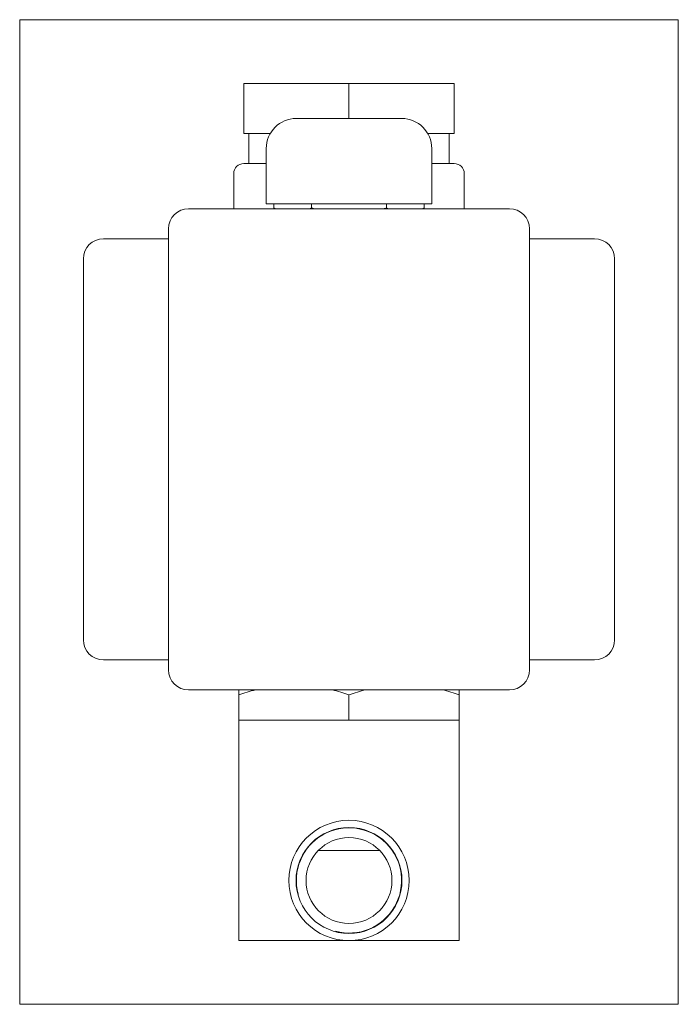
# Model space of a CAD drawing. Extents: x 67.8 to 133.5, y 25.7 to 123.9.
import ezdxf
from ezdxf.xclip import XClip

# ---------------------------------------------------------------- set-up
doc = ezdxf.new("R2010")
doc.units = 0
doc.header["$LTSCALE"] = 25.4
doc.header["$MEASUREMENT"] = 0
doc.header["$XCLIPFRAME"] = 2
doc.layers.get('0').update_dxf_attribs({"linetype": 'CONTINUOUS'})
for name, color, linetype in [('CEWKA_UMO', 7, 'CONTINUOUS'), ('N_006M8', 7, 'CONTINUOUS'), ('OSŁONA_NA_NAKRĘT', 7, 'CONTINUOUS'), ('WB_141_01_00_002', 7, 'CONTINUOUS'), ('WB_141_01_01', 7, 'CONTINUOUS')]:
    doc.layers.add(name, color=color, linetype=linetype)

# ---------------------------------------------------------------- blocks, each defined once
blk = doc.blocks.new('SE1')
at = {"layer": 'CEWKA_UMO', "color": 7, "linetype": 'CONTINUOUS', "lineweight": 0}
for p, q in [((90.145, 117.542), (90.145, 112.542)), ((90.145, 117.542), (100.645, 117.542)), ((100.645, 117.542), (111.145, 117.542)), ((100.645, 117.542), (100.645, 114.042)), ((111.145, 117.542), (111.145, 112.542)), ((90.145, 112.542), (92.797, 112.542)), ((90.645, 112.542), (90.645, 109.542)), ((108.494, 112.542), (111.145, 112.542)), ((110.645, 109.542), (110.645, 112.542)), ((90.145, 109.542), (92.395, 109.542)), ((108.895, 109.542), (111.145, 109.542)), ((89.145, 108.542), (89.145, 105.042)), ((112.145, 105.042), (112.145, 108.542)), ((84.645, 105.042), (116.645, 105.042)), ((82.645, 59.042), (82.645, 103.042)), ((118.645, 103.042), (118.645, 59.042)), ((76.145, 102.042), (82.645, 102.042)), ((118.645, 102.042), (125.145, 102.042)), ((74.145, 62.042), (74.145, 100.042)), ((127.145, 100.042), (127.145, 62.042)), ((82.645, 60.042), (76.145, 60.042)), ((125.145, 60.042), (118.645, 60.042)), ((116.645, 57.042), (84.645, 57.042))]:
    blk.add_line(p, q, dxfattribs=at)
for centre, radius, start, end in [((90.145, 108.542), 1, 90, 180), ((111.145, 108.542), 1, 0, 90), ((84.645, 103.042), 2, 90, 180), ((116.645, 103.042), 2, 0, 90), ((76.145, 100.042), 2, 90, 180), ((125.145, 100.042), 2, 0, 90), ((76.145, 62.042), 2, 180, 270), ((125.145, 62.042), 2, 270, 360), ((84.645, 59.042), 2, 180, 270), ((116.645, 59.042), 2, 270, 360)]:
    blk.add_arc(centre, radius, start, end, dxfattribs=at)
at = {"layer": 'N_006M8', "color": 7, "linetype": 'CONTINUOUS', "lineweight": 0}
for p, q in [((93.14, 105.542), (93.14, 105.123)), ((93.14, 105.123), (93.279, 105.042)), ((96.893, 105.542), (96.893, 105.123)), ((104.398, 105.542), (104.398, 105.123)), ((108.011, 105.042), (108.151, 105.123)), ((108.151, 105.542), (108.151, 105.123))]:
    blk.add_line(p, q, dxfattribs=at)
for centre, radius, start, end in [((95.147, 108.289), 3.749, 237.62038, 240.31338), ((94.91, 108.209), 3.668, 299.98287, 302.72001), ((100.795, 117.928), 13.386, 253.05152, 254.38366), ((100.523, 117.752), 13.21, 285.57381, 287.05788), ((106.406, 108.289), 3.749, 237.62038, 240.31338), ((106.168, 108.209), 3.668, 299.98287, 302.72001)]:
    blk.add_arc(centre, radius, start, end, dxfattribs=at)
at = {"layer": 'OSŁONA_NA_NAKRĘT', "color": 7, "linetype": 'CONTINUOUS', "lineweight": 0}
for p, q in [((95.395, 114.042), (105.895, 114.042)), ((92.395, 111.042), (92.395, 105.542)), ((108.895, 105.542), (108.895, 111.042)), ((92.395, 105.542), (108.895, 105.542))]:
    blk.add_line(p, q, dxfattribs=at)
for centre, start, end in [((95.395, 111.042), 90, 180), ((105.895, 111.042), 0, 90)]:
    blk.add_arc(centre, 3, start, end, dxfattribs=at)
at = {"layer": 'WB_141_01_00_002', "color": 7, "linetype": 'CONTINUOUS', "lineweight": 0}
for p, q in [((111.645, 54.042), (89.645, 54.042)), ((89.645, 54.042), (89.645, 32.042)), ((111.645, 32.042), (111.645, 54.042)), ((97.589, 41.042), (100.645, 41.042)), ((97.645, 41.099), (97.645, 41.042)), ((100.645, 41.042), (103.702, 41.042)), ((103.645, 41.042), (103.645, 41.099)), ((89.645, 32.042), (100.645, 32.042)), ((100.645, 32.042), (111.645, 32.042))]:
    blk.add_line(p, q, dxfattribs=at)
for radius in [6, 5.283, 4.283]:
    blk.add_circle((100.645, 38.042), radius, dxfattribs=at)
blk.add_arc((100.645, 38.042), 5.25, 255, 195, dxfattribs=at)
at = {"layer": 'WB_141_01_01', "color": 7, "linetype": 'CONTINUOUS', "lineweight": 0}
for p, q in [((89.645, 56.56), (89.645, 57.052)), ((111.645, 57.052), (111.645, 56.56)), ((89.645, 56.56), (89.645, 54.064)), ((100.645, 56.56), (100.645, 54.042)), ((111.645, 56.56), (111.645, 54.064))]:
    blk.add_line(p, q, dxfattribs=at)
for centre, radius, start, end in [((95.383, 40.329), 17.215, 103.64401, 109.4668), ((94.951, 40.57), 16.973, 70.39885, 76.29071), ((106.339, 40.574), 16.969, 103.6698, 109.60341), ((105.907, 40.324), 17.22, 70.53557, 76.38059)]:
    blk.add_arc(centre, radius, start, end, dxfattribs=at)

msp = doc.modelspace()

# ---------------------------------------------------------------- block references
at = {"color": 0, "lineweight": 0}
ref = msp.add_blockref('SE1', (0, 0), dxfattribs=at)
XClip(ref).set_block_clipping_path([(67.7954290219, 25.692341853), (133.495428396, 123.8923437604)])
ref.dxf.unprotected_set("ltscale", 0)

doc.saveas('drawing.dxf')
